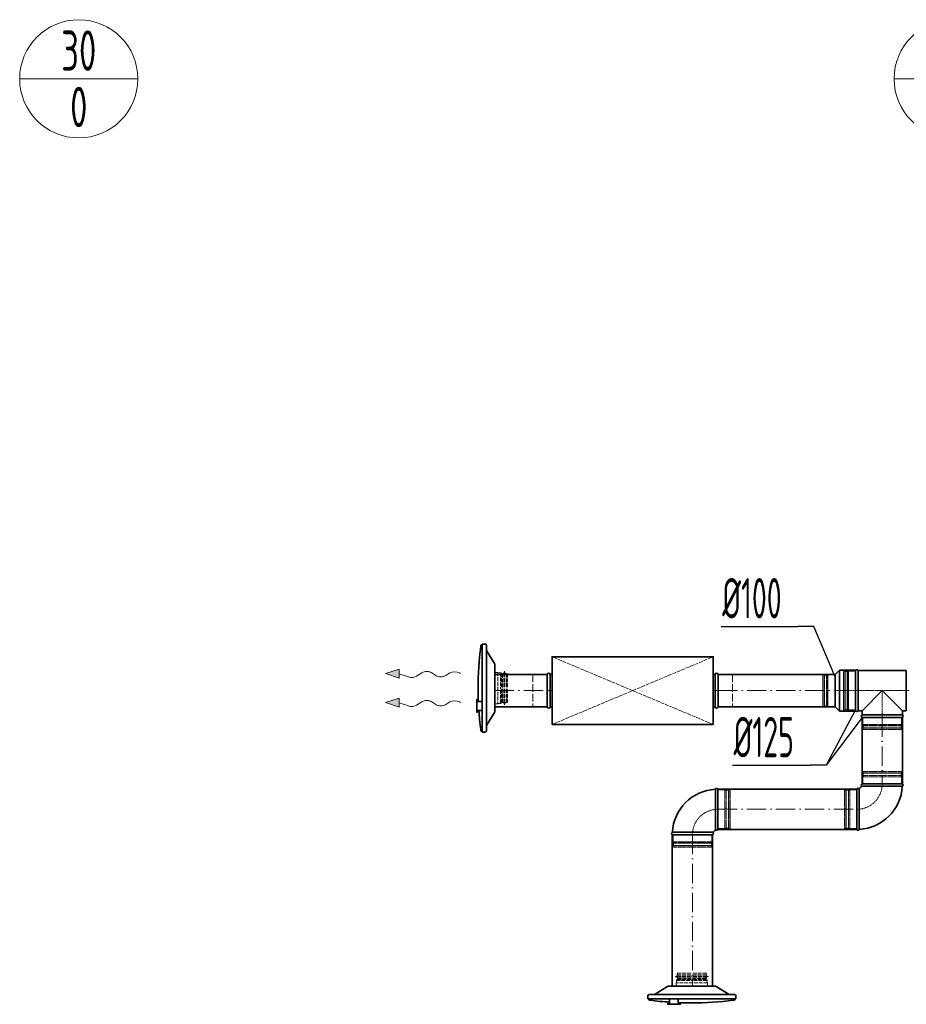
# Model space of a CAD drawing. Header units: millimetres. Extents: x -118717 to 8962, y 22910 to 145283.
# Tile 111 of 193: x -21004 to -18252, y 25388 to 28444. Entities that reach past the tile are written whole.
import ezdxf
from ezdxf.enums import TextEntityAlignment as Align

# ---------------------------------------------------------------- set-up
doc = ezdxf.new("R2010")
doc.units = ezdxf.units.MM
for name, pattern in [('ACAD_ISO02W100', [15, 12, -3]), ('ACAD_ISO10W100', [18, 12, -3, 0, -3]), ('phl_thick', [0])]:
    doc.linetypes.add(name, pattern=pattern)
for name, color, linetype, lineweight in [('VZT_01 SUP (PŘÍVOD) - OBRYS', 5, 'Continuous', 35), ('VZT_02 SUP (PŘÍVOD) - OSA', 5, 'ACAD_ISO10W100', 5), ('VZT_30 DISTRIBUČNÍ PRVKY - OBRYS', 1, 'Continuous', 35), ('VZT_35 TLUMIČE HLUKU - OBRYS', 1, 'Continuous', 35), ('VZT_36 TLUMIČE HLUKU - OSA', 1, 'ACAD_ISO10W100', 5), ('VZT_37 TLUMIČE HLUKU - DETAIL', 8, 'ACAD_ISO02W100', 5), ('VZT_52 POPIS - DISTRIBUCE', 7, 'Continuous', 5), ('VZT_60_KOTY - DIMENZE', 7, 'Continuous', 5)]:
    doc.layers.add(name, color=color, linetype=linetype, lineweight=lineweight)
for name, color, linetype, lineweight, plot in [('VZT_03 SUP (PŘÍVOD) - NETISK', 8, 'ACAD_ISO02W100', 5, False), ('VZT_34 DISTRIBUČNÍ PRVKY - NETISK', 8, 'ACAD_ISO02W100', 5, False), ('VZT_39 TLUMIČE HLUKU - NETISK', 8, 'ACAD_ISO02W100', 5, False)]:
    doc.layers.add(name, color=color, linetype=linetype, lineweight=lineweight, plot=plot)
doc.styles.add('EVORA_125', font='isocp.shx', dxfattribs={"width": 0.6, "height": 125})
doc.styles.add('JS', font='isocp.shx', dxfattribs={"width": 0.6, "height": 125})

msp = doc.modelspace()

# ---------------------------------------------------------------- linework, layer by layer
at = {"color": 0, "lineweight": 13}
for p, q in [((-19869.1, 26414.4), (-19825.9, 26427.8)), ((-19826.2, 26399.9), (-19869.1, 26414.4)), ((-19826.2, 26399.9), (-19826.1, 26413.9)), ((-19825.9, 26427.8), (-19826.1, 26413.9)), ((-19826.1, 26413.9), (-19797.4, 26404.2)), ((-19772, 26406.4), (-19755.5, 26416.8)), ((-19724.5, 26416.4), (-19712.6, 26408.4)), ((-19681.6, 26408), (-19668.7, 26416.2)), ((-19869.1, 26324.4), (-19825.9, 26337.8)), ((-19826.2, 26309.9), (-19869.1, 26324.4)), ((-19826.2, 26309.9), (-19826.1, 26323.9)), ((-19825.9, 26337.8), (-19826.1, 26323.9)), ((-19826.1, 26323.9), (-19797.4, 26314.2)), ((-19772, 26316.4), (-19755.5, 26326.8)), ((-19724.5, 26326.4), (-19712.6, 26318.4)), ((-19681.6, 26318), (-19668.7, 26326.2))]:
    msp.add_line(p, q, dxfattribs=at)
at = {"lineweight": 13}
for p, q in [((-19638.5, 26416.3), (-19635.4, 26414.4)), ((-19638.5, 26326.3), (-19635.4, 26324.4))]:
    msp.add_line(p, q, dxfattribs=at)
at = {"color": 0, "lineweight": 13, "extrusion": (0, 0, -1)}
for centre, start_param, end_param in [((-19787.4, 26415.9), 3.908129, 5.191299), ((-19740.1, 26407.3), 0.766537, 2.375056), ((-19697, 26417.6), 3.908129, 5.516649), ((-19653.3, 26406.7), 0.766537, 2.320574), ((-19787.4, 26325.9), 3.908129, 5.191299), ((-19740.1, 26317.3), 0.766537, 2.375056), ((-19697, 26327.6), 3.908129, 5.516649), ((-19653.3, 26316.7), 0.766537, 2.320574)]:
    msp.add_ellipse(centre, major_axis=(-21.5, 0.3), ratio=0.625, start_param=start_param, end_param=end_param, dxfattribs=at)
at = {"color": 0, "lineweight": 13}
for points in [[(-19826.2, 26399.9), (-19825.9, 26427.8), (-19869.1, 26414.4)], [(-19826.2, 26309.9), (-19825.9, 26337.8), (-19869.1, 26324.4)]]:
    msp.add_solid(points, dxfattribs=at)
at = {"layer": 'VZT_01 SUP (PŘÍVOD) - OBRYS'}
for p, q in [((-18473.1, 26411.5), (-18459.6, 26425)), ((-18473.1, 26411.5), (-18473.1, 26311.5)), ((-18459.6, 26425), (-18459.6, 26298)), ((-18409.1, 26425), (-18459.6, 26425)), ((-18409.1, 26425), (-18409.1, 26298)), ((-18409.1, 26424), (-18409.1, 26299)), ((-18401.5, 26299), (-18401.5, 26424)), ((-18251.8, 26424), (-18401.5, 26424)), ((-18251.8, 26299), (-18251.8, 26424)), ((-18326.6, 26361.5), (-18389.1, 26299)), ((-18264.1, 26299), (-18326.6, 26361.5)), ((-18473.1, 26311.5), (-18459.6, 26298)), ((-18409.1, 26298), (-18459.6, 26298)), ((-18389.1, 26299), (-18401.5, 26299)), ((-18389.1, 26286.2), (-18389.1, 26299)), ((-18389.1, 26286.2), (-18264.1, 26286.2)), ((-18264.1, 26286.2), (-18264.1, 26299)), ((-18251.8, 26299), (-18264.1, 26299)), ((-18389.1, 26278.5), (-18264.1, 26278.5)), ((-18389.1, 26072.1), (-18264.1, 26072.1)), ((-18844.5, 25930.6), (-18844.5, 26055.6)), ((-18836.8, 25930.6), (-18836.8, 26055.6)), ((-18405.6, 26055.6), (-18405.6, 25930.6)), ((-18398, 26055.6), (-18398, 25930.6)), ((-18389.1, 26064.5), (-18264.1, 26064.5)), ((-18853.3, 25921.8), (-18978.3, 25921.8)), ((-18853.3, 25914.1), (-18978.3, 25914.1))]:
    msp.add_line(p, q, dxfattribs=at)
at = {"layer": 'VZT_01 SUP (PŘÍVOD) - OBRYS', "elevation": 0}
for points in [[(-19366.3, 26411.5), (-19529.4, 26411.5)], [(-18473.1, 26411.5), (-18836.3, 26411.5)], [(-19366.3, 26311.5), (-19529.4, 26311.5)], [(-18473.1, 26311.5), (-18836.3, 26311.5)], [(-18389.1, 26072.1), (-18389.1, 26278.5)], [(-18264.1, 26072.1), (-18264.1, 26278.5)]]:
    msp.add_lwpolyline(points, dxfattribs=at)
at = {"layer": 'VZT_01 SUP (PŘÍVOD) - OBRYS'}
for points in [[(-18405.6, 26055.6), (-18836.8, 26055.6)], [(-18978.3, 25444.1), (-18978.3, 25914.1)], [(-18853.3, 25444.1), (-18853.3, 25914.1)], [(-18405.6, 25930.6), (-18836.8, 25930.6)]]:
    msp.add_lwpolyline(points, dxfattribs=at)
for centre, radius, start, end in [((-18405.3, 26422.3), 4.17, 23.4678, 156.5322), ((-18405.3, 26300.7), 4.17, 203.4678, 336.5322), ((-18387.5, 26282.3), 4.17, 113.4678, 246.5322), ((-18265.8, 26282.3), 4.17, 293.4678, 66.5322), ((-18387.5, 26068.3), 4.17, 113.4678, 246.5322), ((-18265.8, 26068.3), 4.17, 290.3309, 66.5322), ((-18836.8, 25914.1), 141.5, 93.1369, 176.8631), ((-18840.6, 26053.9), 4.17, 23.4678, 159.6691), ((-18401.8, 26053.9), 4.17, 23.4678, 156.5322), ((-18405.6, 26072.1), 16.5, 293.8093, 336.1907), ((-18405.6, 26072.1), 141.5, 273.1369, 356.8631), ((-18976.6, 25917.9), 4.17, 110.3309, 246.5322), ((-18855, 25917.9), 4.17, 293.4678, 66.5322), ((-18836.8, 25914.1), 16.5, 113.8093, 156.1907), ((-18840.6, 25932.3), 4.17, 203.4678, 336.5322), ((-18401.8, 25932.3), 4.17, 203.4678, 339.6691)]:
    msp.add_arc(centre, radius, start, end, dxfattribs=at)
at = {"layer": 'VZT_02 SUP (PŘÍVOD) - OSA', "ltscale": 5, "elevation": 0}
for points in [[(-19529.4, 26361.5), (-19366.3, 26361.5)], [(-18836.3, 26361.5), (-18473.1, 26361.5)], [(-18326.6, 26278.5), (-18326.6, 26072.1)]]:
    msp.add_lwpolyline(points, dxfattribs=at)
at = {"layer": 'VZT_02 SUP (PŘÍVOD) - OSA', "ltscale": 0.3}
for points in [[(-18409.1, 26361.5), (-18473.1, 26361.5)], [(-18326.6, 26278.5), (-18326.6, 26361.5)]]:
    msp.add_lwpolyline(points, dxfattribs=at)
at = {"layer": 'VZT_02 SUP (PŘÍVOD) - OSA', "ltscale": 0.3, "elevation": 0}
msp.add_lwpolyline([(-18326.6, 26072.1), (-18326.6, 26072.1, -0.414214), (-18405.6, 25993.1), (-18405.6, 25993.1)], format="xyb", dxfattribs=at)
at = {"layer": 'VZT_02 SUP (PŘÍVOD) - OSA', "ltscale": 0.3}
msp.add_lwpolyline([(-18915.8, 25914.1), (-18915.8, 25914.1, -0.414214), (-18836.8, 25993.1), (-18836.8, 25993.1)], format="xyb", dxfattribs=at)
at = {"layer": 'VZT_02 SUP (PŘÍVOD) - OSA', "ltscale": 5}
for points in [[(-18836.8, 25993.1), (-18405.6, 25993.1)], [(-18915.8, 25914.1), (-18915.8, 25444.1)]]:
    msp.add_lwpolyline(points, dxfattribs=at)
at = {"layer": 'VZT_03 SUP (PŘÍVOD) - NETISK', "ltscale": 0.4}
for p, q in [((-18511.1, 26312.5), (-18511.1, 26410.5)), ((-18511.1, 26410.5), (-18507.1, 26410.5)), ((-18507.1, 26312.5), (-18507.1, 26410.5)), ((-18507.1, 26409.5), (-18506.6, 26409.5)), ((-18506.6, 26311.5), (-18506.6, 26411.5)), ((-18506.6, 26411.5), (-18506.1, 26411.5)), ((-18506.1, 26311.5), (-18506.1, 26411.5)), ((-18506.1, 26409.5), (-18499.1, 26409.5)), ((-18499.1, 26311.5), (-18499.1, 26411.5)), ((-18499.1, 26411.5), (-18498.6, 26411.5)), ((-18498.6, 26311.5), (-18498.6, 26411.5)), ((-18498.6, 26409.5), (-18495.1, 26409.5)), ((-18495.1, 26312.5), (-18495.1, 26410.5)), ((-18495.1, 26410.5), (-18473.1, 26410.5)), ((-18447.1, 26301.5), (-18447.1, 26421.5)), ((-18447.1, 26421.5), (-18443.1, 26421.5)), ((-18443.1, 26301.5), (-18443.1, 26421.5)), ((-18443.1, 26420.5), (-18442.6, 26420.5)), ((-18442.6, 26300.5), (-18442.6, 26422.5)), ((-18442.6, 26422.5), (-18442.1, 26422.5)), ((-18442.1, 26300.5), (-18442.1, 26422.5)), ((-18442.1, 26420.5), (-18435.1, 26420.5)), ((-18435.1, 26300.5), (-18435.1, 26422.5)), ((-18435.1, 26422.5), (-18434.6, 26422.5)), ((-18434.6, 26300.5), (-18434.6, 26422.5)), ((-18434.6, 26420.5), (-18431.1, 26420.5)), ((-18431.1, 26301.5), (-18431.1, 26421.5)), ((-18431.1, 26421.5), (-18409.1, 26421.5)), ((-18511.1, 26312.5), (-18507.1, 26312.5)), ((-18507.1, 26313.5), (-18506.6, 26313.5)), ((-18506.6, 26311.5), (-18506.1, 26311.5)), ((-18506.1, 26313.5), (-18499.1, 26313.5)), ((-18499.1, 26311.5), (-18498.6, 26311.5)), ((-18498.6, 26313.5), (-18495.1, 26313.5)), ((-18495.1, 26312.5), (-18473.1, 26312.5)), ((-18447.1, 26301.5), (-18443.1, 26301.5)), ((-18443.1, 26302.5), (-18442.6, 26302.5)), ((-18442.6, 26300.5), (-18442.1, 26300.5)), ((-18442.1, 26302.5), (-18435.1, 26302.5)), ((-18435.1, 26300.5), (-18434.6, 26300.5)), ((-18434.6, 26302.5), (-18431.1, 26302.5)), ((-18431.1, 26301.5), (-18409.1, 26301.5)), ((-18387.6, 26253), (-18265.6, 26253)), ((-18387.6, 26253), (-18387.6, 26252.5)), ((-18387.6, 26252.5), (-18265.6, 26252.5)), ((-18386.6, 26278.5), (-18386.6, 26256.5)), ((-18386.6, 26256.5), (-18266.6, 26256.5)), ((-18385.6, 26256.5), (-18385.6, 26253)), ((-18385.6, 26252.5), (-18385.6, 26245.5)), ((-18267.6, 26256.5), (-18267.6, 26253)), ((-18267.6, 26252.5), (-18267.6, 26245.5)), ((-18266.6, 26278.5), (-18266.6, 26256.5)), ((-18265.6, 26253), (-18265.6, 26252.5)), ((-18387.6, 26245.5), (-18265.6, 26245.5)), ((-18387.6, 26245.5), (-18387.6, 26245)), ((-18387.6, 26245), (-18265.6, 26245)), ((-18386.6, 26244.5), (-18266.6, 26244.5)), ((-18386.6, 26244.5), (-18386.6, 26240.5)), ((-18386.6, 26240.5), (-18266.6, 26240.5)), ((-18385.6, 26245), (-18385.6, 26244.5)), ((-18267.6, 26245), (-18267.6, 26244.5)), ((-18266.6, 26244.5), (-18266.6, 26240.5)), ((-18265.6, 26245.5), (-18265.6, 26245)), ((-18387.6, 26105.6), (-18265.6, 26105.6)), ((-18387.6, 26105.6), (-18387.6, 26105.1)), ((-18387.6, 26105.1), (-18265.6, 26105.1)), ((-18387.6, 26098.1), (-18265.6, 26098.1)), ((-18387.6, 26098.1), (-18387.6, 26097.6)), ((-18387.6, 26097.6), (-18265.6, 26097.6)), ((-18386.6, 26110.1), (-18266.6, 26110.1)), ((-18386.6, 26110.1), (-18386.6, 26106.1)), ((-18386.6, 26106.1), (-18266.6, 26106.1)), ((-18385.6, 26106.1), (-18385.6, 26105.6)), ((-18385.6, 26105.1), (-18385.6, 26098.1)), ((-18385.6, 26097.6), (-18385.6, 26094.1)), ((-18267.6, 26106.1), (-18267.6, 26105.6)), ((-18267.6, 26105.1), (-18267.6, 26098.1)), ((-18267.6, 26097.6), (-18267.6, 26094.1)), ((-18266.6, 26110.1), (-18266.6, 26106.1)), ((-18265.6, 26105.6), (-18265.6, 26105.1)), ((-18265.6, 26098.1), (-18265.6, 26097.6)), ((-18386.6, 26094.1), (-18266.6, 26094.1)), ((-18386.6, 26094.1), (-18386.6, 26072.1)), ((-18266.6, 26094.1), (-18266.6, 26072.1)), ((-18836.8, 26053.1), (-18814.8, 26053.1)), ((-18814.8, 25933.1), (-18814.8, 26053.1)), ((-18814.8, 26052.1), (-18811.3, 26052.1)), ((-18811.3, 25932.1), (-18811.3, 26054.1)), ((-18811.3, 26054.1), (-18810.8, 26054.1)), ((-18810.8, 25932.1), (-18810.8, 26054.1)), ((-18810.8, 26052.1), (-18803.8, 26052.1)), ((-18803.8, 25932.1), (-18803.8, 26054.1)), ((-18803.8, 26054.1), (-18803.3, 26054.1)), ((-18803.3, 25932.1), (-18803.3, 26054.1)), ((-18803.3, 26052.1), (-18802.8, 26052.1)), ((-18802.8, 25933.1), (-18802.8, 26053.1)), ((-18802.8, 26053.1), (-18798.8, 26053.1)), ((-18798.8, 25933.1), (-18798.8, 26053.1)), ((-18443.6, 26053.1), (-18443.6, 25933.1)), ((-18439.6, 26053.1), (-18443.6, 26053.1)), ((-18439.6, 26053.1), (-18439.6, 25933.1)), ((-18439.1, 26052.1), (-18439.6, 26052.1)), ((-18439.1, 26054.1), (-18439.1, 25932.1)), ((-18438.6, 26054.1), (-18439.1, 26054.1)), ((-18438.6, 26054.1), (-18438.6, 25932.1)), ((-18431.6, 26052.1), (-18438.6, 26052.1)), ((-18431.6, 26054.1), (-18431.6, 25932.1)), ((-18431.1, 26054.1), (-18431.6, 26054.1)), ((-18431.1, 26054.1), (-18431.1, 25932.1)), ((-18427.6, 26052.1), (-18431.1, 26052.1)), ((-18427.6, 26053.1), (-18427.6, 25933.1)), ((-18405.6, 26053.1), (-18427.6, 26053.1)), ((-18975.8, 25892.1), (-18975.8, 25914.1)), ((-18855.8, 25892.1), (-18855.8, 25914.1)), ((-18836.8, 25933.1), (-18814.8, 25933.1)), ((-18814.8, 25934.1), (-18811.3, 25934.1)), ((-18811.3, 25932.1), (-18810.8, 25932.1)), ((-18810.8, 25934.1), (-18803.8, 25934.1)), ((-18803.8, 25932.1), (-18803.3, 25932.1)), ((-18803.3, 25934.1), (-18802.8, 25934.1)), ((-18802.8, 25933.1), (-18798.8, 25933.1)), ((-18439.6, 25933.1), (-18443.6, 25933.1)), ((-18439.1, 25934.1), (-18439.6, 25934.1)), ((-18438.6, 25932.1), (-18439.1, 25932.1)), ((-18431.6, 25934.1), (-18438.6, 25934.1)), ((-18431.1, 25932.1), (-18431.6, 25932.1)), ((-18427.6, 25934.1), (-18431.1, 25934.1)), ((-18405.6, 25933.1), (-18427.6, 25933.1)), ((-18854.8, 25888.6), (-18976.8, 25888.6)), ((-18976.8, 25888.1), (-18976.8, 25888.6)), ((-18854.8, 25888.1), (-18976.8, 25888.1)), ((-18855.8, 25892.1), (-18975.8, 25892.1)), ((-18974.8, 25888.6), (-18974.8, 25892.1)), ((-18974.8, 25881.1), (-18974.8, 25888.1)), ((-18856.8, 25888.6), (-18856.8, 25892.1)), ((-18856.8, 25881.1), (-18856.8, 25888.1)), ((-18854.8, 25888.1), (-18854.8, 25888.6)), ((-18854.8, 25881.1), (-18976.8, 25881.1)), ((-18976.8, 25880.6), (-18976.8, 25881.1)), ((-18854.8, 25880.6), (-18976.8, 25880.6)), ((-18855.8, 25880.1), (-18975.8, 25880.1)), ((-18975.8, 25876.1), (-18975.8, 25880.1)), ((-18855.8, 25876.1), (-18975.8, 25876.1)), ((-18974.8, 25880.1), (-18974.8, 25880.6)), ((-18856.8, 25880.1), (-18856.8, 25880.6)), ((-18855.8, 25876.1), (-18855.8, 25880.1)), ((-18854.8, 25880.6), (-18854.8, 25881.1))]:
    msp.add_line(p, q, dxfattribs=at)
msp.add_lwpolyline([(-18244.1, 26361.5), (-18409.1, 26361.5)], dxfattribs=at)
at = {"layer": 'VZT_30 DISTRIBUČNÍ PRVKY - OBRYS', "elevation": 0}
for points in [[(-19581.4, 26369.4, -0.0327), (-19572.9, 26498), (-19572.3, 26501, -0.36397), (-19569.4, 26503.4), (-19568.4, 26503.4)], [(-19568.4, 26505.9), (-19568.4, 26232.9), (-19559.2, 26232.9, 0.414214), (-19555.4, 26236.8), (-19555.4, 26502.1, 0.414214), (-19559.2, 26505.9), (-19568.4, 26505.9)], [(-19555.4, 26253.4), (-19530, 26293.7, 0.141374), (-19529.4, 26295.8), (-19529.4, 26443.1, 0.141374), (-19530, 26445.2), (-19555.4, 26485.5)], [(-19581.4, 26369.4, 0.010645), (-19580.5, 26327.5, 0.010645)], [(-19568.4, 26300.2), (-19580.8, 26300.2, 0.267949), (-19581.2, 26300), (-19584.5, 26294.2, -0.267949), (-19584.9, 26294), (-19585.5, 26294), (-19585.5, 26333.7), (-19584.9, 26333.7, -0.267949), (-19584.5, 26333.4), (-19581.2, 26327.7, 0.267949), (-19580.8, 26327.5), (-19568.4, 26327.5)], [(-19578.9, 26300.2, 0.015115), (-19572.9, 26240.9), (-19572.3, 26237.9, 0.36397), (-19569.4, 26235.4), (-19568.4, 26235.4)]]:
    msp.add_lwpolyline(points, format="xyb", dxfattribs=at)
at = {"layer": 'VZT_30 DISTRIBUČNÍ PRVKY - OBRYS'}
for points in [[(-19033.7, 25418.1), (-18993.4, 25443.5, -0.141374), (-18991.3, 25444.1), (-18843.9, 25444.1, -0.141374), (-18841.9, 25443.5), (-18801.5, 25418.1)], [(-18781.1, 25405.1), (-19054.1, 25405.1), (-19054.1, 25414.2, -0.414214), (-19050.3, 25418.1), (-18785, 25418.1, -0.414214), (-18781.1, 25414.2), (-18781.1, 25405.1)], [(-18986.9, 25394.6, -0.015115), (-19046.2, 25400.6), (-19049.1, 25401.1, -0.36397), (-19051.6, 25404.1), (-19051.6, 25405.1)], [(-18986.9, 25405.1), (-18986.9, 25392.7, -0.267949), (-18987.1, 25392.3), (-18992.8, 25389, 0.267949), (-18993, 25388.6), (-18993, 25387.9), (-18953.4, 25387.9), (-18953.4, 25388.6, 0.267949), (-18953.6, 25389), (-18959.4, 25392.3, -0.267949), (-18959.6, 25392.7), (-18959.6, 25405.1)], [(-18917.6, 25392.1, 0.0327), (-18789.1, 25400.6), (-18786.1, 25401.1, 0.36397), (-18783.6, 25404.1), (-18783.6, 25405.1)], [(-18917.6, 25392.1, -0.010645), (-18959.6, 25393, -0.010645)]]:
    msp.add_lwpolyline(points, format="xyb", dxfattribs=at)
at = {"layer": 'VZT_34 DISTRIBUČNÍ PRVKY - NETISK', "elevation": 0}
for points in [[(-19529.4, 26417.9), (-19519.4, 26417.9), (-19519.4, 26320.9), (-19529.4, 26320.9)], [(-19529.4, 26417.9), (-19529.4, 26320.9)], [(-19511.5, 26416.9), (-19511.5, 26369.4)], [(-19508.8, 26415), (-19508.8, 26369.4)], [(-19505.2, 26413.4), (-19505.2, 26369.4)], [(-19493.5, 26414.1), (-19493.5, 26369.4)], [(-19493.3, 26413.2), (-19489.4, 26414.6), (-19489.4, 26369.4)], [(-19511.5, 26321.9), (-19511.5, 26369.4)], [(-19508.8, 26323.9), (-19508.8, 26369.4)], [(-19505.2, 26325.5), (-19505.2, 26369.4)], [(-19493.5, 26324.8), (-19493.5, 26369.4)], [(-19493.3, 26325.7), (-19489.4, 26324.3), (-19489.4, 26369.4)]]:
    msp.add_lwpolyline(points, dxfattribs=at)
for points in [[(-19519.4, 26416.9), (-19511.5, 26416.9, -0.291473), (-19509.1, 26415.4, -0.291473)], [(-19499.5, 26421.6), (-19500.9, 26415.6, 0.058981), (-19501, 26415), (-19501, 26369.4)], [(-19499.5, 26421.6), (-19498.1, 26415.8, -0.060863), (-19498, 26415.2), (-19498, 26369.4)], [(-19499.5, 26317.3), (-19500.9, 26323.3, -0.058981), (-19501, 26323.9), (-19501, 26369.4)], [(-19499.5, 26317.3), (-19498.1, 26323.1, 0.060863), (-19498, 26323.7), (-19498, 26369.4)], [(-19519.4, 26321.9), (-19511.5, 26321.9, 0.291473), (-19509.1, 26323.5, 0.291473)]]:
    msp.add_lwpolyline(points, format="xyb", dxfattribs=at)
at = {"layer": 'VZT_34 DISTRIBUČNÍ PRVKY - NETISK'}
for points in [[(-18969.7, 25474), (-18964, 25475.4, -0.060863), (-18963.4, 25475.5), (-18917.6, 25475.5)], [(-18969.7, 25474), (-18963.8, 25472.5, 0.058981), (-18963.2, 25472.5), (-18917.6, 25472.5)], [(-18965.1, 25454.1), (-18965.1, 25461.9, -0.291473), (-18963.6, 25464.4, -0.291473)], [(-18865.5, 25474), (-18871.2, 25475.4, 0.060863), (-18871.9, 25475.5), (-18917.6, 25475.5)], [(-18865.5, 25474), (-18871.4, 25472.5, -0.058981), (-18872.1, 25472.5), (-18917.6, 25472.5)], [(-18870.1, 25454.1), (-18870.1, 25461.9, 0.291473), (-18871.7, 25464.4, 0.291473)]]:
    msp.add_lwpolyline(points, format="xyb", dxfattribs=at)
for points in [[(-18965.1, 25461.9), (-18917.6, 25461.9)], [(-18963.2, 25464.6), (-18917.6, 25464.6)], [(-18961.4, 25480.1), (-18962.8, 25484.1), (-18917.6, 25484.1)], [(-18962.3, 25479.9), (-18917.6, 25479.9)], [(-18961.5, 25468.2), (-18917.6, 25468.2)], [(-18873.9, 25480.1), (-18872.5, 25484.1), (-18917.6, 25484.1)], [(-18872.9, 25479.9), (-18917.6, 25479.9)], [(-18873.7, 25468.2), (-18917.6, 25468.2)], [(-18872.1, 25464.6), (-18917.6, 25464.6)], [(-18870.1, 25461.9), (-18917.6, 25461.9)], [(-18869.1, 25444.1), (-18869.1, 25454.1), (-18966.1, 25454.1), (-18966.1, 25444.1)], [(-18869.1, 25444.1), (-18966.1, 25444.1)]]:
    msp.add_lwpolyline(points, dxfattribs=at)
for centre, radius, start, end in [((-19505.7, 26417.2), 3.88, 207.4993, 276.6735), ((-19498.8, 26405.1), 10.5, 59.7176, 127.8378), ((-19505.7, 26321.7), 3.88, 83.3265, 152.5007), ((-19498.8, 26333.8), 10.5, 232.1622, 300.2824), ((-18953.3, 25474.7), 10.5, 149.7176, 217.8378), ((-18965.4, 25467.8), 3.88, 297.4993, 6.6735), ((-18882, 25474.7), 10.5, 322.1622, 30.2824), ((-18869.9, 25467.8), 3.88, 173.3265, 242.5007)]:
    msp.add_arc(centre, radius, start, end, dxfattribs=at)
at = {"layer": 'VZT_35 TLUMIČE HLUKU - OBRYS'}
for p, q in [((-19366.3, 26411.5), (-19366.3, 26311.5)), ((-18836.3, 26411.5), (-18836.3, 26311.5))]:
    msp.add_line(p, q, dxfattribs=at)
at = {"layer": 'VZT_35 TLUMIČE HLUKU - OBRYS', "elevation": 0}
msp.add_lwpolyline([(-18851.3, 26256.5), (-19351.3, 26256.5), (-19351.3, 26466.5), (-18851.3, 26466.5)], close=True, dxfattribs=at)
for points in [[(-19357.3, 26411.5), (-19357.3, 26311.5)], [(-19357.3, 26411.5), (-19351.3, 26411.5)], [(-18845.3, 26411.5), (-18851.3, 26411.5)], [(-18845.3, 26411.5), (-18845.3, 26311.5)], [(-19357.3, 26311.5), (-19351.3, 26311.5)], [(-18845.3, 26311.5), (-18851.3, 26311.5)]]:
    msp.add_lwpolyline(points, dxfattribs=at)
at = {"layer": 'VZT_35 TLUMIČE HLUKU - OBRYS'}
for centre, start, end in [((-19361.8, 26411.5), 0, 180), ((-18840.8, 26411.5), 0, 180), ((-19361.8, 26311.5), 180, 0), ((-18840.8, 26311.5), 180, 0)]:
    msp.add_arc(centre, 4.5, start, end, dxfattribs=at)
at = {"layer": 'VZT_36 TLUMIČE HLUKU - OSA', "ltscale": 5, "elevation": 0}
for points in [[(-19366.3, 26361.5), (-19351.3, 26361.5)], [(-18836.3, 26361.5), (-18851.3, 26361.5)], [(-18836.3, 26361.5), (-18851.3, 26361.5)], [(-18836.3, 26361.5), (-18851.3, 26361.5)]]:
    msp.add_lwpolyline(points, dxfattribs=at)
at = {"layer": 'VZT_37 TLUMIČE HLUKU - DETAIL', "lineweight": 5, "elevation": 0}
for points in [[(-18851.3, 26256.5), (-19351.3, 26466.5)], [(-19351.3, 26256.5), (-18851.3, 26466.5)]]:
    msp.add_lwpolyline(points, dxfattribs=at)
at = {"layer": 'VZT_39 TLUMIČE HLUKU - NETISK', "ltscale": 2, "elevation": 0}
for points in [[(-19366.3, 26411.5), (-19411.3, 26411.5), (-19411.3, 26311.5), (-19366.3, 26311.5)], [(-18836.3, 26411.5), (-18791.3, 26411.5), (-18791.3, 26311.5), (-18836.3, 26311.5)]]:
    msp.add_lwpolyline(points, dxfattribs=at)
at = {"layer": 'VZT_52 POPIS - DISTRIBUCE'}
for p, q in [((-21004.3, 28260.3), (-20637.5, 28260.3)), ((-18289.9, 28260.3), (-17923.1, 28260.3))]:
    msp.add_line(p, q, dxfattribs=at)
for centre in [(-20820.9, 28260.3), (-18106.5, 28260.3)]:
    msp.add_circle(centre, 183.4, dxfattribs=at)
at = {"layer": 'VZT_60_KOTY - DIMENZE', "linetype": 'ByBlock', "lineweight": -2}
for p, q in [((-18538.8, 26560.8), (-18588.8, 26560.8)), ((-18500.7, 26129.8), (-18550.7, 26129.8))]:
    msp.add_line(p, q, dxfattribs=at)
for points in [[(-18826.4, 26560.8), (-18588.8, 26560.8)], [(-18472.9, 26404.2), (-18538.8, 26560.8)]]:
    msp.add_lwpolyline(points, dxfattribs=at)
at = {"layer": 'VZT_60_KOTY - DIMENZE', "linetype": 'ByBlock', "lineweight": -2, "elevation": 0}
for points in [[(-18409.1, 26301.5), (-18500.7, 26129.8)], [(-18389.1, 26278.5), (-18500.7, 26129.8)], [(-18791.3, 26129.8), (-18550.7, 26129.8)]]:
    msp.add_lwpolyline(points, dxfattribs=at)

# ---------------------------------------------------------------- texts
at = {"layer": 'VZT_52 POPIS - DISTRIBUCE', "ltscale": 50, "style": 'JS', "width": 0.7}
for s, p in [('30', (-20820.9, 28347.8)), ('0', (-20820.9, 28172.8))]:
    msp.add_text(s, height=125, dxfattribs=at).set_placement(p, align=Align.MIDDLE_CENTER)
at = {"layer": 'VZT_60_KOTY - DIMENZE', "linetype": 'phl_thick', "char_height": 125, "attachment_point": 3, "style": 'EVORA_125'}
for s, insert in [('%%C100', (-18638.8, 26710.8)), ('%%C125', (-17858, 26708.2)), ('%%C125', (-18600.7, 26279.8))]:
    msp.add_mtext(s, dxfattribs=dict(at, insert=insert))

doc.saveas('drawing.dxf')
